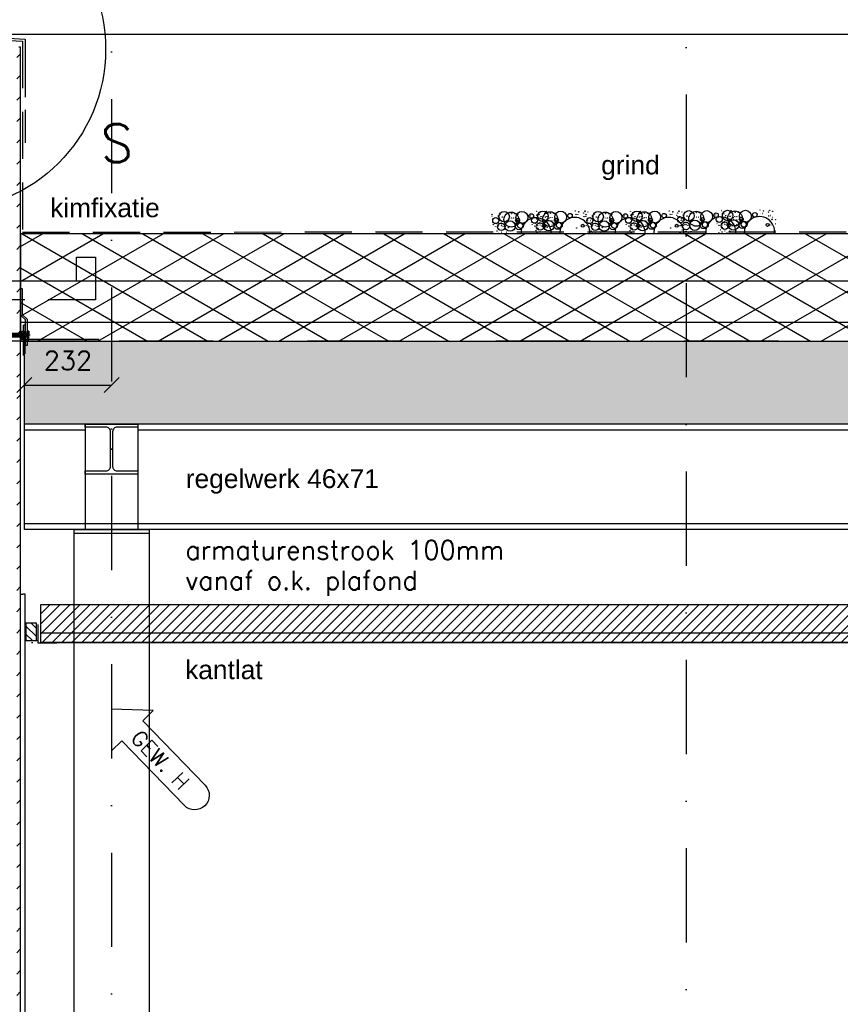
# Model space of a CAD drawing. Extents: x 151406 to 360561, y 44436 to 197234.
# Tile 23 of 57: x 158845 to 161024, y 104536 to 107149. Entities that reach past the tile are written whole.
import ezdxf

# ---------------------------------------------------------------- set-up
doc = ezdxf.new("R2010")
doc.units = 0
doc.header["$LTSCALE"] = 20
doc.header["$MEASUREMENT"] = 0
doc.header["$PDSIZE"] = -1
for name, pattern in [('DASHDOT', [25, 12.5, -6.25, 0, -6.25]), ('DD1', [2.66667, 1.66667, -0.5, 0, -0.5]), ('HIDDEN', [9.375, 6.25, -3.125])]:
    doc.linetypes.add(name, pattern=pattern)
doc.layers.get('0').update_dxf_attribs({"linetype": 'CONTINUOUS'})
doc.layers.get('DEFPOINTS').update_dxf_attribs({"linetype": 'CONTINUOUS'})
for name, color, linetype in [('_DETAILNUMMERS', 4, 'CONTINUOUS'), ('_DETAILNUMMERSTEKST', 4, 'CONTINUOUS'), ('A--01A1_ACEER', 1, 'CONTINUOUS'), ('A--A21--_F-23-', 9, 'CONTINUOUS'), ('A--A23--_F--3-', 9, 'CONTINUOUS'), ('A--A25--_F--3-', 9, 'CONTINUOUS'), ('A--A42--_F--3-', 9, 'CONTINUOUS'), ('A--A42--_F-23-', 9, 'CONTINUOUS'), ('A--L13D3_VLOEREN', 3, 'CONTINUOUS'), ('A--L21--', 3, 'CONTINUOUS'), ('A--L21--_F-23-', 4, 'CONTINUOUS'), ('A--L21D1_BUITENWAND', 1, 'CONTINUOUS'), ('A--L21DC1_BUITENWAND', 1, 'HIDDEN'), ('A--L25--', 7, 'CONTINUOUS'), ('A--L25--_F-23-', 7, 'CONTINUOUS'), ('A--L27DC4_DAKEN', 4, 'HIDDEN'), ('A--L28--', 7, 'CONTINUOUS'), ('A--L28--_F--3-', 1, 'CONTINUOUS'), ('A--L28D1_KONSTRUKTIES', 1, 'CONTINUOUS'), ('A--L35--', 7, 'CONTINUOUS'), ('A--L35--_F-23-', 7, 'CONTINUOUS'), ('A--L35-D2-_PLAFONDS', 2, 'CONTINUOUS'), ('A--L35-D4-_PLAFONDS', 4, 'CONTINUOUS'), ('A--L351-_F-23-', 7, 'CONTINUOUS'), ('A--L35D1_PLAFONDS', 1, 'CONTINUOUS'), ('A--L42--', 7, 'CONTINUOUS'), ('A--L42--_F--3-', 7, 'CONTINUOUS'), ('A--L42--_F-23-', 7, 'CONTINUOUS'), ('A--M$1A-_F123-', 1, 'CONTINUOUS'), ('A--T$1A-_F123_20', 1, 'CONTINUOUS'), ('gewijzigdH', 1, 'CONTINUOUS'), ('STRAMIEN', 8, 'DD1'), ('X--LR---_CP', 7, 'CONTINUOUS')]:
    doc.layers.add(name, color=color, linetype=linetype)
doc.styles.add('ALFA-0_18', font='ROMANS.shx')
doc.styles.add('ALFA-0_25', font='ROMANS')
doc.styles.add('EB2', font='ARIAL.TTF')
doc.styles.add('HIEMSTRA', font='romans.shx')
doc.dimstyles.new('STANDARD$0', dxfattribs={"dimscale": 50, "dimtxt": 2.5, "dimasz": 2, "dimexe": 2, "dimexo": 0, "dimgap": 2, "dimtad": 1, "dimdec": 0, "dimzin": 0, "dimdsep": 46, "dimtxsty": 'ALFA-0_25', "dimblk1": 'OBLIQUE', "dimblk2": 'OBLIQUE', "dimsah": 1, "dimcen": -3, "dimdle": 2, "dimclrd": 1, "dimclre": 1, "dimclrt": 2, "dimadec": 0, "dimazin": 0, "dimtfac": 0.666667, "dimtofl": 0, "dimtmove": 2, "dimatfit": 3, "dimldrblk": 'OBLIQUE', "dimfxl": 0, "dimtvp": 0.833333, "dimtolj": 1, "dimtzin": 0, "dimarcsym": 0})

# ---------------------------------------------------------------- blocks, each defined once
blk = doc.blocks.new('Q031612A')
at = {"layer": 'A--L35--_F-23-', "color": 1, "linetype": 'Continuous'}
for points in [[(0, 0), (0, 11), (-4.5, 11), (-5, 10.5), (-5, -10.5), (-4.5, -11), (0, -11), (0, -4.7), (-4.5, -4.7), (0, -4.7), (0, -11), (-4.5, -11), (-5, -10.5), (-5, -4.2), (-4.5, -4.7), (-5, -5.2)], [(-5, 4.4), (-4.5, 4.9), (-5, 5.4)], [(-4.5, 4.9), (0, 4.9), (0, -4.7)], [(1.7, 4.5), (0.6, -4.4)], [(0.6, 4.5), (0.6, -4.4)], [(3.2, 4.5), (2.1, -4.4)], [(4.7, 4.5), (3.6, -4.4)], [(6.2, 4.5), (5.1, -4.4)], [(7.7, 4.5), (6.6, -4.4)], [(9.2, 4.5), (8.1, -4.4)], [(10.7, 4.5), (9.6, -4.4)], [(12.3, 4.5), (11.2, -4.4)], [(13.8, 4.5), (12.7, -4.4)], [(15.3, 4.5), (14.2, -4.4)], [(16.8, 4.5), (15.7, -4.4)], [(18.3, 4.5), (17.2, -4.4)], [(19.8, 4.5), (18.7, -4.4)], [(21.3, 4.5), (20.2, -4.4)], [(22.8, 4.5), (21.7, -4.4)], [(24.3, 4.5), (23.2, -4.4)], [(25.9, 4.5), (24.8, -4.4)], [(27.4, 4.5), (26.3, -4.4)], [(28.9, 4.5), (27.8, -4.4)], [(30.4, 4.5), (29.3, -4.4)], [(31.9, 4.5), (30.8, -4.4)], [(33.4, 4.5), (32.3, -4.4)], [(34.9, 4.5), (33.8, -4.4)], [(36.4, 4.5), (35.3, -4.4)], [(37.9, 4.5), (36.8, -4.4)], [(39.5, 4.5), (38.4, -4.4)], [(41, 4.5), (39.9, -4.4)], [(42.5, 4.5), (41.4, -4.4)], [(44, 4.5), (42.9, -4.4)], [(45.5, 4.5), (44.4, -4.4)], [(47, 4.5), (45.9, -4.4)], [(47.6, -2.8), (47.5, -4.1)]]:
    blk.add_lwpolyline(points, dxfattribs=at)
blk.add_lwpolyline([(47.6, 4), (47.1, 4.5), (0, 4.5), (0, -4.4), (47.1, -4.4), (47.6, -3.9)], close=True, dxfattribs=at)
at = {"layer": 'A--L351-_F-23-', "color": 1, "linetype": 'DASHDOT'}
blk.add_lwpolyline([(-7.9, 0), (51.6, 0)], dxfattribs=at)
at = {"layer": 'X--LR---_CP', "color": 1, "linetype": 'DASHDOT'}
blk.add_point((0, 0), dxfattribs=at)
blk.add_point((0, 0), dxfattribs=at)
blk.add_point((0, 0), dxfattribs=at)
blk = doc.blocks.new('Q031611-')
at = {"layer": 'A--L35--_F-23-', "color": 1, "linetype": 'Continuous'}
for points in [[(5, 5.4), (5, 10.5), (4.5, 11), (0.5, 11), (0, 10.5), (0, 5.4), (0.5, 4.9), (4.5, 4.9), (5, 5.4), (5, 4.4), (4.5, 4.9), (5, 4.4), (5, -4.2), (4.5, -4.7), (0.5, -4.7), (0, -5.2), (0, -10.5), (0.5, -11), (4.5, -11), (5, -10.5), (5, -4.2), (4.5, -4.7), (5, -5.2), (4.5, -4.7), (0.5, -4.7), (0, -4.2), (0, -5.2), (0, 4.4), (0.5, 4.9), (0, 5.4), (0, 4.4)], [(0, 4.4), (0, -4.7)]]:
    blk.add_lwpolyline(points, dxfattribs=at)
at = {"layer": 'X--LR---_CP', "color": 1, "linetype": 'Continuous'}
blk.add_point((0, 0), dxfattribs=at)
blk.add_point((0, 0), dxfattribs=at)
blk.add_point((0, 0), dxfattribs=at)
blk = doc.blocks.new('Q020259-')
at = {"layer": 'A--A25--_F--3-'}
h = blk.add_hatch(dxfattribs=at)
h.set_pattern_fill('ALFALINE', color=256, scale=15, style=0, pattern_type=2)
h.set_pattern_definition([(45, (0, 0), (-10.6066, 10.6066), [])])
h.paths.add_polyline_path([(0, 0), (0, 46), (28, 46), (28, 0)])
at = {"layer": 'A--L25--_F-23-', "color": 2, "linetype": 'Continuous'}
blk.add_lwpolyline([(0, 0), (0, 46), (28, 46), (28, 0)], close=True, dxfattribs=at)
at = {"layer": 'X--LR---_CP'}
for p in [(0, 0), (0, 0), (28, 0)]:
    blk.add_point(p, dxfattribs=at)
blk = doc.blocks.new('GRIND')
for centre, radius in [((44.2, 45.6), 13.8), ((63.6, 37.9), 19.8), ((48.9, 52), 0.331), ((64.1, 53.8), 0.331), ((64.2, 53.8), 0.331), ((72.1, 53.9), 0.331), ((72.2, 53.8), 0.331), ((72.4, 53.8), 0.331), ((91.4, 43.5), 15.8), ((116.3, 47.4), 5.94), ((130, 59.7), 0.331), ((147.1, 46.5), 13.8), ((136.5, 52.1), 0.331), ((139.4, 57.3), 0.331), ((139.6, 57.8), 0.331), ((166.5, 38.8), 19.8), ((151.8, 53), 0.331), ((152.6, 54.6), 0.331), ((152.9, 54.4), 0.331), ((155.8, 59.1), 0.331), ((156.1, 59.6), 0.331), ((163.4, 56.7), 0.331), ((167, 54.8), 0.331), ((167.1, 54.7), 0.331), ((175, 54.8), 0.331), ((175.1, 54.8), 0.331), ((175.3, 54.7), 0.331), ((194.3, 44.4), 15.8), ((219.2, 48.3), 5.94), ((224.2, 51.9), 0.331), ((232.9, 60.6), 0.331), ((242.3, 58.3), 0.331), ((242.5, 58.8), 0.331), ((255.5, 55.5), 0.331), ((255.8, 55.3), 0.331), ((258.7, 60), 0.331), ((259, 60.5), 0.331), ((266.3, 57.7), 0.331), ((293.8, 45.6), 13.8), ((313.2, 37.9), 19.8), ((298.6, 52), 0.331), ((313.7, 53.8), 0.331), ((313.8, 53.8), 0.331), ((321.7, 53.9), 0.331), ((321.9, 53.8), 0.331), ((322, 53.8), 0.331), ((341, 43.5), 15.8), ((366, 47.4), 5.94), ((379.6, 59.7), 0.331), ((396.7, 46.5), 13.8), ((386.2, 52.1), 0.331), ((389, 57.3), 0.331), ((389.3, 57.8), 0.331), ((416.1, 38.8), 19.8), ((401.5, 53), 0.331), ((402.2, 54.6), 0.331), ((402.5, 54.4), 0.331), ((405.4, 59.1), 0.331), ((405.7, 59.6), 0.331), ((413.1, 56.7), 0.331), ((416.6, 54.8), 0.331), ((416.7, 54.7), 0.331), ((424.6, 54.8), 0.331), ((424.8, 54.8), 0.331), ((424.9, 54.7), 0.331), ((443.9, 44.4), 15.8), ((468.9, 48.3), 5.94), ((473.8, 51.9), 0.331), ((482.5, 60.6), 0.331), ((491.9, 58.3), 0.331), ((492.2, 58.8), 0.331), ((505.1, 55.5), 0.331), ((505.4, 55.3), 0.331), ((508.3, 60), 0.331), ((508.6, 60.5), 0.331), ((516, 57.7), 0.331), ((534.7, 47.9), 13.8), ((554.2, 40.1), 19.8), ((539.5, 54.3), 0.331), ((554.6, 56.1), 0.331), ((554.8, 56.1), 0.331), ((562.6, 56.2), 0.331), ((562.8, 56.1), 0.331), ((563, 56.1), 0.331), ((581.9, 45.8), 15.8), ((606.9, 49.7), 5.94), ((611.8, 53.3), 0.331), ((620.5, 61.9), 0.331), ((622.9, 53.1), 0.331), ((637.6, 48.8), 13.8), ((627.6, 53.1), 0.331), ((629.9, 59.6), 0.331), ((630.2, 60.1), 0.331), ((657.1, 41.1), 19.8), ((642.4, 55.3), 0.331), ((643.1, 56.8), 0.331), ((643.4, 56.7), 0.331), ((646.4, 61.4), 0.331), ((646.7, 61.8), 0.331), ((654, 59), 0.331), ((657.5, 57), 0.331), ((657.7, 57), 0.331), ((665.5, 57.1), 0.331), ((665.7, 57.1), 0.331), ((665.9, 57), 0.331), ((684.8, 46.7), 15.8), ((709.8, 50.6), 5.94), ((714.7, 54.2), 0.331), ((723.4, 62.9), 0.331), ((725.8, 54.1), 0.331), ((730.5, 54.1), 0.331), ((732.8, 60.5), 0.331), ((733.1, 61), 0.331), ((746, 57.8), 0.331), ((746.3, 57.6), 0.331), ((749.3, 62.3), 0.331), ((749.6, 62.8), 0.331), ((756.9, 59.9), 0.331), ((11.9, 51.7), 0.331), ((11.9, 47), 0.331), ((21.9, 35.1), 7.92), ((24.3, 27.4), 0.331), ((24.4, 27.4), 0.331), ((36.6, 18.6), 9.89), ((28.6, 47.3), 0.331), ((28.6, 47.3), 0.331), ((31.5, 27.2), 0.331), ((33.6, 51.1), 0.331), ((36.2, 28.8), 0.331), ((36.6, 27), 0.331), ((38.9, 44.7), 0.331), ((39.3, 44.9), 0.331), ((42.4, 32.2), 0.331), ((42.4, 32.2), 0.331), ((44.4, 43.2), 0.331), ((59.9, 20.6), 13.8), ((63.6, 42.1), 0.331), ((68.9, 42.1), 0.331), ((83.6, 21), 9.89), ((80.1, 35.8), 5.32), ((80.1, 35.8), 0.331), ((80.1, 35.8), 0.331), ((80.2, 51.6), 0.331), ((87.8, 22.1), 7.91), ((82.7, 33.2), 0.331), ((82.7, 33.2), 0.331), ((82.7, 33.2), 0.331), ((82.7, 33.2), 0.331), ((92.2, 26.1), 0.331), ((114.8, 47.9), 0.331), ((124.8, 36), 7.92), ((121.3, 51), 0.331), ((127.2, 28.3), 0.331), ((127.3, 28.4), 0.331), ((139.5, 19.6), 9.89), ((131.5, 48.3), 0.331), ((131.5, 48.3), 0.331), ((132.3, 50.9), 0.331), ((134.4, 28.1), 0.331), ((137, 50.9), 0.331), ((139.1, 29.8), 0.331), ((139.5, 28), 0.331), ((141.8, 45.6), 0.331), ((142.1, 45.9), 0.331), ((145.3, 33.1), 0.331), ((145.3, 33.1), 0.331), ((147.3, 44.1), 0.331), ((162.8, 21.6), 13.8), ((153.1, 44.6), 0.331), ((153.4, 44.4), 0.331), ((158.1, 45.6), 0.331), ((161.7, 34.7), 0.331), ((162.3, 35.6), 0.331), ((162.8, 40.3), 0.331), ((166.5, 43), 0.331), ((171.1, 34.4), 0.331), ((171.8, 43), 0.331), ((186.5, 21.9), 9.89), ((183, 36.7), 5.32), ((183, 36.7), 0.331), ((183, 36.7), 0.331), ((190.7, 23), 7.91), ((183.4, 26.4), 0.331), ((183.4, 26.4), 0.331), ((183.4, 26.4), 0.331), ((183.4, 26.4), 0.331), ((185.6, 34.1), 0.331), ((185.6, 34.1), 0.331), ((185.6, 34.1), 0.331), ((185.6, 34.1), 0.331), ((195.1, 27.1), 0.331), ((235.2, 51.8), 0.331), ((239.9, 51.8), 0.331), ((256, 45.6), 0.331), ((256.3, 45.4), 0.331), ((261, 46.5), 0.331), ((261.6, 51.7), 0.331), ((261.6, 47), 0.331), ((271.5, 35.1), 7.92), ((264.6, 35.6), 0.331), ((265.2, 36.5), 0.331), ((265.7, 41.2), 0.331), ((274, 35.4), 0.331), ((273.9, 27.4), 0.331), ((274, 27.4), 0.331), ((286.2, 18.6), 9.89), ((278.3, 47.3), 0.331), ((278.3, 47.3), 0.331), ((281.1, 27.2), 0.331), ((283.3, 51.1), 0.331), ((285.8, 28.8), 0.331), ((286.2, 27), 0.331), ((288.6, 44.7), 0.331), ((288.9, 44.9), 0.331), ((292, 32.2), 0.331), ((292, 32.2), 0.331), ((294.1, 43.2), 0.331), ((309.6, 20.6), 13.8), ((313.2, 42.1), 0.331), ((318.5, 42.1), 0.331), ((333.3, 21), 9.89), ((329.7, 35.8), 5.32), ((329.7, 35.8), 0.331), ((329.7, 35.8), 0.331), ((329.8, 51.6), 0.331), ((337.4, 22.1), 7.91), ((332.4, 33.2), 0.331), ((332.4, 33.2), 0.331), ((332.4, 33.2), 0.331), ((332.4, 33.2), 0.331), ((341.9, 26.1), 0.331), ((364.4, 47.9), 0.331), ((374.4, 36), 7.92), ((370.9, 51), 0.331), ((376.8, 28.3), 0.331), ((376.9, 28.4), 0.331), ((389.1, 19.6), 9.89), ((381.2, 48.3), 0.331), ((381.2, 48.3), 0.331), ((381.9, 50.9), 0.331), ((384, 28.1), 0.331), ((386.6, 50.9), 0.331), ((388.7, 29.8), 0.331), ((389.1, 28), 0.331), ((391.5, 45.6), 0.331), ((391.8, 45.9), 0.331), ((394.9, 33.1), 0.331), ((394.9, 33.1), 0.331), ((397, 44.1), 0.331), ((412.5, 21.6), 13.8), ((402.8, 44.6), 0.331), ((403.1, 44.4), 0.331), ((407.8, 45.6), 0.331), ((411.3, 34.7), 0.331), ((411.9, 35.6), 0.331), ((412.5, 40.3), 0.331), ((416.1, 43), 0.331), ((420.7, 34.4), 0.331), ((421.4, 43), 0.331), ((436.1, 21.9), 9.89), ((432.6, 36.7), 5.32), ((432.6, 36.7), 0.331), ((432.6, 36.7), 0.331), ((440.3, 23), 7.91), ((433, 26.4), 0.331), ((433, 26.4), 0.331), ((433, 26.4), 0.331), ((433, 26.4), 0.331), ((435.3, 34.1), 0.331), ((435.3, 34.1), 0.331), ((435.3, 34.1), 0.331), ((435.3, 34.1), 0.331), ((444.8, 27.1), 0.331), ((484.8, 51.8), 0.331), ((489.5, 51.8), 0.331), ((502.5, 49.3), 0.331), ((512.5, 37.4), 7.92), ((505.7, 45.6), 0.331), ((506, 45.4), 0.331), ((506.3, 26.5), 0.331), ((510.7, 46.5), 0.331), ((514.2, 35.6), 0.331), ((514.8, 36.5), 0.331), ((514.8, 29.7), 0.331), ((515, 29.7), 0.331), ((515.4, 41.2), 0.331), ((527.1, 20.9), 9.89), ((519.2, 49.6), 0.331), ((519.2, 49.6), 0.331), ((522, 29.4), 0.331), ((523.6, 35.4), 0.331), ((526.8, 31.1), 0.331), ((527.1, 29.3), 0.331), ((529.5, 46.9), 0.331), ((529.8, 47.2), 0.331), ((532.9, 34.5), 0.331), ((532.9, 34.5), 0.331), ((535, 45.5), 0.331), ((550.5, 22.9), 13.8), ((554.2, 44.3), 0.331), ((559.5, 44.3), 0.331), ((574.2, 23.2), 9.89), ((570.7, 38), 5.32), ((570.7, 38), 0.331), ((570.7, 38), 0.331), ((578.4, 24.4), 7.91), ((571.1, 27.8), 0.331), ((571.1, 27.8), 0.331), ((571.1, 27.8), 0.331), ((571.1, 27.8), 0.331), ((573.3, 35.5), 0.331), ((573.3, 35.5), 0.331), ((573.3, 35.5), 0.331), ((573.3, 35.5), 0.331), ((582.8, 28.4), 0.331), ((605.4, 50.2), 0.331), ((615.4, 38.3), 7.92), ((609.2, 27.5), 0.331), ((617.7, 30.6), 0.331), ((617.8, 30.6), 0.331), ((630, 21.8), 9.89), ((622.1, 50.5), 0.331), ((622.1, 50.5), 0.331), ((624.9, 30.4), 0.331), ((629.6, 32.1), 0.331), ((630, 30.3), 0.331), ((632.4, 47.9), 0.331), ((632.7, 48.1), 0.331), ((635.8, 35.4), 0.331), ((635.8, 35.4), 0.331), ((640.6, 22.7), 3.96), ((637.9, 46.4), 0.331), ((638.7, 26.7), 0.331), ((653.4, 23.8), 13.8), ((643.7, 46.9), 0.331), ((644, 46.7), 0.331), ((648.7, 47.9), 0.331), ((652.2, 37), 0.331), ((652.8, 37.9), 0.331), ((653.4, 42.6), 0.331), ((657.1, 45.3), 0.331), ((661.6, 36.7), 0.331), ((662.4, 45.3), 0.331), ((677.1, 24.2), 9.89), ((673.6, 39), 5.32), ((673.6, 39), 0.331), ((673.6, 39), 0.331), ((681.3, 25.3), 7.91), ((674, 28.7), 0.331), ((674, 28.7), 0.331), ((674, 28.7), 0.331), ((674, 28.7), 0.331), ((676.2, 36.4), 0.331), ((676.2, 36.4), 0.331), ((676.2, 36.4), 0.331), ((676.2, 36.4), 0.331), ((685.7, 29.3), 0.331), ((743.5, 23.7), 3.96), ((746.6, 47.8), 0.331), ((746.9, 47.6), 0.331), ((751.6, 48.8), 0.331), ((755.1, 37.9), 0.331), ((755.7, 38.8), 0.331), ((756.3, 43.5), 0.331), ((764.5, 37.6), 0.331), ((765.1, 26.5), 0.331), ((15.7, 24.2), 0.331), ((21.3, 19.4), 0.331), ((25.4, 7.4), 0.331), ((25.7, 7.5), 0.331), ((28.6, 14.5), 0.331), ((29, 1.6), 0.331), ((29.5, 20.6), 0.331), ((36.6, 4.5), 0.331), ((37, 22.3), 0.331), ((41.6, 20.1), 0.331), ((45.3, 23.5), 0.331), ((46.7, 20), 0.331), ((47.2, 15.2), 0.331), ((50.1, 4.5), 0.331), ((55.4, 16.4), 0.331), ((75, 16.5), 0.331), ((80.5, 25.5), 0.331), ((80.5, 25.5), 0.331), ((80.5, 25.5), 0.331), ((80.5, 25.5), 0.331), ((118.6, 25.2), 0.331), ((123.6, 0.8), 0.331), ((124.2, 20.4), 0.331), ((128.3, 8.4), 0.331), ((128.6, 8.5), 0.331), ((131.5, 15.5), 0.331), ((131.9, 2.5), 0.331), ((132.4, 21.5), 0.331), ((133.9, 14.5), 0.331), ((139.5, 5.4), 0.331), ((139.9, 23.3), 0.331), ((144.5, 21), 0.331), ((150.1, 20.5), 3.96), ((148.2, 24.5), 0.331), ((149.6, 20.9), 0.331), ((150.1, 16.2), 0.331), ((153, 5.4), 0.331), ((153.9, 19.9), 0.331), ((158.3, 17.4), 0.331), ((158.7, 20.6), 0.331), ((168.7, 6.2), 0.331), ((168.7, 6.2), 0.331), ((168.7, 6.2), 0.331), ((168.7, 6.2), 0.331), ((171.7, 23.3), 0.331), ((177.9, 17.4), 0.331), ((191.9, 0.6), 0.331), ((236.8, 15.5), 0.331), ((253, 21.4), 3.96), ((256.8, 20.9), 0.331), ((261.6, 21.5), 0.331), ((265.4, 24.2), 0.331), ((270.9, 19.4), 0.331), ((271.6, 7.2), 0.331), ((271.6, 7.2), 0.331), ((271.6, 7.2), 0.331), ((271.6, 7.2), 0.331), ((274.6, 24.2), 0.331), ((275.1, 7.4), 0.331), ((275.3, 7.5), 0.331), ((278.3, 14.5), 0.331), ((278.6, 1.6), 0.331), ((279.2, 20.6), 0.331), ((286.2, 4.5), 0.331), ((286.7, 22.3), 0.331), ((291.3, 20.1), 0.331), ((294.9, 23.5), 0.331), ((296.4, 20), 0.331), ((296.8, 15.2), 0.331), ((299.7, 4.5), 0.331), ((305.1, 16.4), 0.331), ((324.6, 16.5), 0.331), ((330.1, 25.5), 0.331), ((330.1, 25.5), 0.331), ((330.1, 25.5), 0.331), ((330.1, 25.5), 0.331), ((368.3, 25.2), 0.331), ((373.3, 0.8), 0.331), ((373.8, 20.4), 0.331), ((378, 8.4), 0.331), ((378.2, 8.5), 0.331), ((381.2, 15.5), 0.331), ((381.5, 2.5), 0.331), ((382.1, 21.5), 0.331), ((383.6, 14.5), 0.331), ((389.1, 5.4), 0.331), ((389.6, 23.3), 0.331), ((394.2, 21), 0.331), ((399.7, 20.5), 3.96), ((397.8, 24.5), 0.331), ((399.3, 20.9), 0.331), ((399.7, 16.2), 0.331), ((402.6, 5.4), 0.331), ((403.6, 19.9), 0.331), ((408, 17.4), 0.331), ((408.4, 20.6), 0.331), ((418.4, 6.2), 0.331), ((418.4, 6.2), 0.331), ((418.4, 6.2), 0.331), ((418.4, 6.2), 0.331), ((421.3, 23.3), 0.331), ((427.5, 17.4), 0.331), ((441.6, 0.6), 0.331), ((486.5, 15.5), 0.331), ((502.6, 21.4), 3.96), ((506.5, 20.9), 0.331), ((511.3, 21.5), 0.331), ((511.3, 2.1), 0.331), ((511.9, 21.7), 0.331), ((516, 9.7), 0.331), ((516.2, 9.8), 0.331), ((519.2, 16.8), 0.331), ((519.5, 3.8), 0.331), ((520.1, 22.9), 0.331), ((521.3, 7.2), 0.331), ((521.3, 7.2), 0.331), ((521.3, 7.2), 0.331), ((521.3, 7.2), 0.331), ((524.2, 24.2), 0.331), ((527.2, 6.8), 0.331), ((527.6, 24.6), 0.331), ((532.2, 22.3), 0.331), ((533, 1.5), 0.331), ((535.8, 25.8), 0.331), ((537.3, 22.2), 0.331), ((537.8, 17.5), 0.331), ((540.7, 6.8), 0.331), ((546, 18.7), 0.331), ((565.5, 18.7), 0.331), ((579.6, 2), 0.331), ((614.2, 3), 0.331), ((614.8, 22.6), 0.331), ((618.9, 10.7), 0.331), ((619.1, 10.7), 0.331), ((622.1, 17.7), 0.331), ((622.4, 4.8), 0.331), ((623, 23.8), 0.331), ((624.5, 16.8), 0.331), ((630.1, 7.7), 0.331), ((630.5, 25.6), 0.331), ((635.1, 23.3), 0.331), ((635.9, 2.4), 0.331), ((640.2, 23.2), 0.331), ((640.7, 18.5), 0.331), ((643.6, 7.7), 0.331), ((644.5, 22.2), 0.331), ((648.9, 19.6), 0.331), ((649.3, 22.9), 0.331), ((659.3, 8.5), 0.331), ((659.3, 8.5), 0.331), ((659.3, 8.5), 0.331), ((659.3, 8.5), 0.331), ((662.2, 25.6), 0.331), ((668.4, 19.7), 0.331), ((682.5, 2.9), 0.331), ((727.4, 17.7), 0.331), ((747.4, 23.2), 0.331), ((752.2, 23.8), 0.331), ((762.2, 9.5), 0.331), ((762.2, 9.5), 0.331), ((762.2, 9.5), 0.331), ((762.2, 9.5), 0.331)]:
    blk.add_circle(centre, radius)
for centre, start, end in [((128.9, 2.6), 356.2296, 183.7704), ((231.8, 3.6), 354.8736, 185.1264), ((378.5, 2.6), 356.2296, 183.7704), ((481.4, 3.6), 354.8736, 185.1264), ((619.4, 4.9), 352.9574, 187.0426), ((722.3, 5.8), 351.5931, 188.4069)]:
    blk.add_arc(centre, 40, start, end)
blk = doc.blocks.new('*U975')
at = {"layer": 'A--A42--_F-23-', "linetype": 'Continuous'}
h = blk.add_hatch(dxfattribs=at)
h.set_pattern_fill('ALFALINE', color=256, scale=40, style=0)
h.set_pattern_definition([(45, (-158842.765, -102755.898), (-28.284271, 28.284271), [])])
h.paths.add_polyline_path([(0, 0), (-5, 0), (-5, 4320), (0, 4320), (5, 4320), (5, 0)])
at = {"layer": 'A--L42--_F-23-', "color": 2, "linetype": 'Continuous'}
blk.add_lwpolyline([(0, 0), (5, 0), (5, 4320), (0, 4320)], dxfattribs=at)
blk = doc.blocks.new('*U974')
at = {"layer": 'A--A42--_F--3-', "linetype": 'Continuous'}
h = blk.add_hatch(dxfattribs=at)
h.set_pattern_fill('ALFALINE', color=256, scale=40, angle=45, style=0)
h.set_pattern_definition([(90, (-158854.015, -102795.898), (-40, 7e-15), [])])
h.paths.add_polyline_path([(0, 0), (-6.2, 0), (-6.2, 2828.4), (0, 2828.4), (6.2, 2828.4), (6.2, 0)])
at = {"layer": 'A--L42--_F--3-', "color": 3, "linetype": 'Continuous'}
for points in [[(0, 0), (-6.2, 0), (-6.2, 2828.4), (0, 2828.4)], [(0, 0), (-6.2, 0), (-6.2, 2828.4), (0, 2828.4)], [(0, 0), (-6.2, 0), (-6.2, 2828.4), (0, 2828.4)], [(0, 0), (6.2, 0), (6.2, 2828.4), (0, 2828.4)]]:
    blk.add_lwpolyline(points, dxfattribs=at)
blk = doc.blocks.new('Q020490-')
at = {"layer": 'A--L28--_F--3-', "color": 4, "linetype": 'Continuous'}
blk.add_lwpolyline([(70, -66.5), (-70, -66.5), (-70, -58), (-14.75, -58, 0.4142136), (-2.75, -46), (-2.75, 46, 0.4142136), (-14.75, 58), (-70, 58), (-70, 66.5), (70, 66.5), (70, 58), (14.75, 58, 0.4142136), (2.75, 46), (2.75, -46, 0.4142136), (14.75, -58), (70, -58)], format="xyb", close=True, dxfattribs=at)
at = {"layer": 'X--LR---_CP'}
for p in [(-2.75, 0), (0, 0), (2.75, 0)]:
    blk.add_point(p, dxfattribs=at)
blk = doc.blocks.new('_OBLIQUE')
at = {"color": 0, "linetype": 'ByBlock'}
blk.add_line((-0.5, -0.5), (0.5, 0.5), dxfattribs=at)
blk = doc.blocks.new('*D449')
at = {"color": 1, "linetype": 'ByBlock'}
blk.add_line((158857.8, 106179.4), (159089.3, 106179.4), dxfattribs=at)
at = {"layer": 'DEFPOINTS', "color": 0, "linetype": 'ByBlock'}
for p in [(158857.8, 106179.4), (159089.3, 106179.4), (159089.3, 106179.4)]:
    blk.add_point(p, dxfattribs=at)
at = {"color": 1, "linetype": 'ByBlock', "xscale": 40, "yscale": 40, "zscale": 40, "rotation": 180}
blk.add_blockref('_OBLIQUE', (158857.8, 106179.4), dxfattribs=at)
at = {"color": 1, "linetype": 'ByBlock', "xscale": 40, "yscale": 40, "zscale": 40}
blk.add_blockref('_OBLIQUE', (159089.3, 106179.4), dxfattribs=at)
at = {"color": 2, "linetype": 'ByBlock', "insert": (158973.5, 106244.4), "char_height": 50, "attachment_point": 5, "style": 'ALFA-0_25'}
blk.add_mtext('\\A1;232', dxfattribs=at)
blk = doc.blocks.new('gewh')
at = {"layer": 'gewijzigdH', "linetype": 'Continuous'}
for p, q in [((79.4, 76.8), (0, 0)), ((79.4, 38.4), (79.4, 76.8)), ((317.9, 38.4), (79.4, 38.4)), ((317.9, 38.4), (79.4, 38.4)), ((0, 0), (79.4, -76.8)), ((79.4, -76.8), (79.4, -38.4)), ((79.4, -38.4), (317.9, -38.4)), ((79.4, -38.4), (317.9, -38.4))]:
    blk.add_line(p, q, dxfattribs=at)
at = {"layer": 'gewijzigdH', "linetype": 'Continuous', "extrusion": (0, 0, -1)}
blk.add_ellipse((317.9, 0), major_axis=(27.2, 27.2), ratio=1, start_param=-0.785398, end_param=2.356194, dxfattribs=at)
at = {"layer": 'gewijzigdH', "color": 2, "insert": (90.8, 19.5), "char_height": 40, "width": 276.454, "attachment_point": 1, "style": 'ALFA-0_18'}
blk.add_mtext('GEW. H', dxfattribs=at)

msp = doc.modelspace()

# ---------------------------------------------------------------- hatches: boundary and pattern name
at = {"layer": 'A--01A1_ACEER', "linetype": 'Continuous'}
h = msp.add_hatch(dxfattribs=at)
h.set_pattern_fill('ANSI31', color=256, scale=150, style=0)
h.set_pattern_definition([(45, (398.579, 10550), (-13.2582521, 13.2582521), [])])
h.paths.add_polyline_path([(158900.344, 105495.898), (164586.09, 105495.898), (164586.09, 105595.898), (158900.344, 105595.898)])
at = {"layer": 'A--A21--_F-23-'}
h = msp.add_hatch(dxfattribs=at)
h.set_pattern_fill('ALFAISO', color=256, scale=80, angle=270, style=0, pattern_type=2)
h.set_pattern_definition([(330, (24398.95, 10540), (40, 69.282032), []), (30, (24398.95, 10540), (-40, 69.282032), [])])
h.paths.add_polyline_path([(158847.765, 106295.898), (166754.265, 106295.898), (166754.265, 106580.648), (158847.765, 106580.648)])
at = {"layer": 'A--A23--_F--3-'}
h = msp.add_hatch(dxfattribs=at)
h.set_pattern_fill('ALFABET', color=256, scale=20, angle=1, style=0, pattern_type=2)
h.set_pattern_definition([(46, (44346.57, 100), (-86.32078, 83.359004), []), (51, (44346.57, 100), (143.64922, -10.04493), [15, -165]), (356, (44346.57, 100), (-30.37155, 149.9312), [12, -132]), (101.4514, (44358.54, 99.16), (113.27778, 139.88618), [12.74804, -140.22842]), (47.1842, (44345.87, 140), (213.99344, -29.37358), [22.5, -247.5]), (97.6356, (44363.7, 137.55), (183.50393, 198.05632), [19.12206, -210.3426]), (352.1842, (44345.87, 140), (183.50378, 198.05647), [18, -198]), (22, (44366.04, 130.34), (120.76856, -78.42802), [15, -165]), (327, (44366.04, 130.34), (46.12453, 145.85721), [12, -132]), (72.4514, (44376.1, 123.81), (166.89315, 67.42906), [12.74804, -140.22842]), (38.5, (44346.567, 100), (1.269641, 66.611074), [0, -130.4, 0, -134, 0, -132.5]), (8.5, (44346.57, 100), (51.229207, 79.788568), [0, -76.4, 0, -127.4, 0, -50.5]), (328.5, (44301.974, 99.22), (106.826954, -2.64699), [0, -50, 0, -156, 0, -207]), (318.5, (44281.98, 98.87), (116.270055, 22.05355), [0, -65, 0, -103.6, 0, -147]), (318.5, (44281.98, 98.87), (116.270055, 22.05355), [0, -65, 0, -103.6, 0, -147])])
h.paths.add_polyline_path([(166744.265, 106295.898), (166744.265, 106075.898), (158857.765, 106075.898), (158857.765, 106295.898)])

# ---------------------------------------------------------------- linework, layer by layer
at = {"layer": '_DETAILNUMMERS'}
msp.add_circle((158646.239, 107070.736), 427.262, dxfattribs=at)
at = {"layer": 'A--01A1_ACEER'}
for p, q in [((159019.265, 106075.898), (159019.265, 105795.898)), ((159159.265, 106075.898), (159159.265, 105795.898))]:
    msp.add_line(p, q, dxfattribs=at)
at = {"layer": 'A--L13D3_VLOEREN'}
for p, q in [((158847.765, 106455.898), (166754.265, 106455.898)), ((158847.765, 106345.898), (166747.265, 106345.898)), ((158855.765, 106257.898), (158855.765, 106337.898)), ((158859.765, 106337.898), (158855.765, 106337.898)), ((158859.765, 106261.898), (158859.765, 106337.898)), ((159055.765, 106295.898), (158855.765, 106295.898)), ((159055.765, 106299.898), (158859.765, 106299.898)), ((159055.765, 106295.898), (159055.765, 106299.898))]:
    msp.add_line(p, q, dxfattribs=at)
msp.add_lwpolyline([(158860.765, 106283.898), (158860.765, 106352.241), (158847.765, 106365.241), (158847.765, 106435.241), (158851.765, 106435.241), (158851.765, 106366.898), (158864.765, 106353.898), (158864.765, 106283.898)], close=True, dxfattribs=at)
at = {"layer": 'A--L21--'}
msp.add_lwpolyline([(158847.765, 106295.898), (166754.265, 106295.898), (166754.265, 106580.648), (158847.765, 106580.648)], close=True, dxfattribs=at)
at = {"layer": 'A--L21--_F-23-', "linetype": 'Continuous'}
msp.add_lwpolyline([(166744.265, 106295.898), (166744.265, 106075.898), (158857.765, 106075.898), (158857.765, 106295.898)], close=True, dxfattribs=at)
at = {"layer": 'A--L21D1_BUITENWAND'}
msp.add_line((158571.979, 107110.664), (166754.265, 107110.664), dxfattribs=at)
at = {"layer": 'A--L21DC1_BUITENWAND'}
msp.add_lwpolyline([(158382.712, 106405.898), (158382.712, 106455.898), (158996.315, 106455.898), (158996.315, 106518.915), (159046.315, 106518.898), (159046.315, 106405.898)], close=True, dxfattribs=at)
at = {"layer": 'A--L27DC4_DAKEN'}
for p, q in [((158568.829, 107113.75), (158859.681, 107097.674)), ((158859.681, 107097.674), (158859.681, 106822.279)), ((158859.681, 107068.228), (158859.681, 106822.279))]:
    msp.add_line(p, q, dxfattribs=at)
msp.add_lwpolyline([(158571.968, 107107.705), (158852.576, 107092.195), (158852.309, 106585.567), (166736.81, 106585.648)], dxfattribs=at)
at = {"layer": 'A--L28D1_KONSTRUKTIES'}
for p, q in [((158857.765, 106060.898), (159019.265, 106060.898)), ((159159.265, 106060.898), (166294.265, 106060.898)), ((158989.265, 105795.898), (158989.265, 102755.898)), ((158989.265, 105795.898), (159189.265, 105795.898)), ((159189.265, 105795.898), (159189.265, 102755.898)), ((158989.265, 105785.898), (159189.265, 105785.898))]:
    msp.add_line(p, q, dxfattribs=at)
for points in [[(166744.265, 105795.898), (158857.765, 105795.898), (158857.765, 106075.898)], [(159159.265, 105810.898), (158857.765, 105810.898)], [(166294.265, 105810.898), (159159.265, 105810.898)]]:
    msp.add_lwpolyline(points, dxfattribs=at)
at = {"layer": 'A--L35-D2-_PLAFONDS'}
for p, q in [((158900.344, 105520.898), (158900.344, 105495.898)), ((164575.511, 105520.898), (158900.344, 105520.898)), ((164575.511, 105495.898), (158900.344, 105495.898))]:
    msp.add_line(p, q, dxfattribs=at)
at = {"layer": 'A--L35-D4-_PLAFONDS'}
for p, q in [((158893.987, 105493.884), (158893.987, 105543.884)), ((158943.987, 105493.884), (158893.987, 105493.884))]:
    msp.add_line(p, q, dxfattribs=at)
at = {"layer": 'A--L35D1_PLAFONDS', "linetype": 'Continuous'}
msp.add_lwpolyline([(158900.344, 105495.898), (164586.09, 105495.898), (164586.09, 105595.898), (158900.344, 105595.898)], close=True, dxfattribs=at)
at = {"layer": 'STRAMIEN', "linetype": 'DASHDOT'}
for p, q in [((160614.265, 109950.716), (160614.265, 90967.39)), ((159089.265, 109939.114), (159089.265, 90611.227)), ((185864.606, 106295.898), (151406.443, 106295.898)), ((185758.708, 105495.898), (151764.265, 105495.898))]:
    msp.add_line(p, q, dxfattribs=at)

# ---------------------------------------------------------------- block references
msp.add_blockref('GRIND', (160087.221, 106580.648))
at = {"layer": '_DETAILNUMMERSTEKST', "rotation": 313.9895329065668}
msp.add_blockref('gewh', (159089.265, 105318.943), dxfattribs=at)
at = {"layer": 'A--L25--', "xscale": -1}
msp.add_blockref('Q020259-', (158889.765, 105500.898), dxfattribs=at)
at = {"layer": 'A--L28--'}
msp.add_blockref('Q020490-', (159089.265, 106009.398), dxfattribs=at)
at = {"layer": 'A--L35--', "rotation": 180}
msp.add_blockref('Q031612A', (158864.765, 106311.398), dxfattribs=at)
at = {"layer": 'A--L35--', "xscale": -1}
msp.add_blockref('Q031611-', (158855.765, 106311.398), dxfattribs=at)
at = {"layer": 'A--L42--'}
for name, p in [('*U975', (158842.765, 102755.898)), ('*U974', (158854.015, 102795.898))]:
    msp.add_blockref(name, p, dxfattribs=at)

# ---------------------------------------------------------------- texts
at = {"layer": '_DETAILNUMMERSTEKST', "style": 'HIEMSTRA'}
msp.add_text('S', height=100, dxfattribs=at).set_placement((159060.112, 106771.371))
at = {"layer": 'A--01A1_ACEER', "linetype": 'Continuous', "style": 'HIEMSTRA'}
for s, p in [('armaturenstrook 100mm ', (159284.849, 105716.398)), ('vanaf o.k. plafond', (159284.849, 105636.212))]:
    msp.add_text(s, height=50, dxfattribs=at).set_placement(p)
at = {"layer": 'A--T$1A-_F123_20', "style": 'EB2'}
for s, p in [('grind', (160389.066, 106738.442)), ('kimfixatie', (158926.003, 106624.867)), ('regelwerk 46x71', (159286.269, 105905.894)), ('kantlat', (159284.473, 105398.705))]:
    msp.add_text(s, height=50, dxfattribs=at).set_placement(p)

# ---------------------------------------------------------------- dimensions: what is measured, and where the dimension line sits
at = {"layer": 'A--M$1A-_F123-'}
dim = msp.add_linear_dim(base=(159089.264901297, 106179.421607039), p1=(158857.764901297, 106179.421607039), p2=(159089.264901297, 106179.421607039), dimstyle='STANDARD$0', override={"dimscale": 20, "dimexe": 0, "dimexo": 0, "dimcen": 0, "dimdle": 0, "dimclrt": 2, "dimtfac": 0.75, "dimtvp": 1.5}, dxfattribs=at)
dim.commit()
dim.dimension.update_dxf_attribs({"geometry": '*D449', "text_midpoint": (158973.514901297, 106244.421607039)})

doc.saveas('drawing.dxf')
